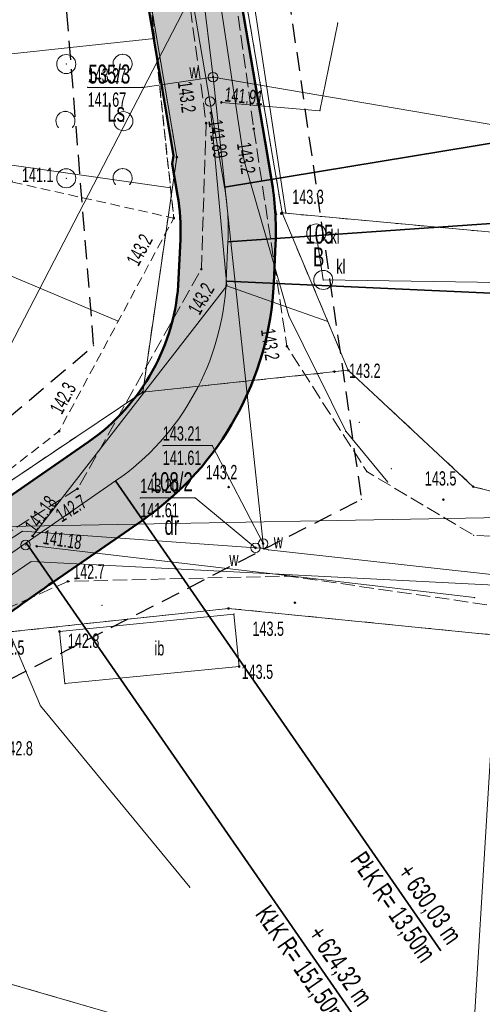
# Model space of a CAD drawing. Extents: x 6456700 to 6518119, y 5963420 to 5980059.
# Tile 182 of 256: x 6512477 to 6512502, y 5966202 to 5966254. Entities that reach past the tile are written whole.
import ezdxf
from ezdxf.enums import TextEntityAlignment as Align

# ---------------------------------------------------------------- set-up
doc = ezdxf.new("R2010")
doc.units = 0
doc.header["$MEASUREMENT"] = 0
for name, pattern in [('L_0_03', [1, 0.5, -0.5]), ('L_0_04', [1.5, 1, -0.5]), ('L_0_52', [1, 0.75, -0.25]), ('L_0_5A', [0.75, 0.5, -0.25])]:
    doc.linetypes.add(name, pattern=pattern)
doc.layers.get('0').update_dxf_attribs({"color": 2, "linetype": 'CONTINUOUS', "lineweight": 5})
for name, color, linetype, lineweight in [('000_Inne__niezydentyfikowane_', 7, 'CONTINUOUS', 18), ('18mm Kreska ciągła', 7, 'CONTINUOUS', 18), ('203_punkt_graniczny', 7, 'CONTINUOUS', 18), ('210_oznaczenie_konturu_uzytku_gruntowego', 96, 'CONTINUOUS', 18), ('211_numer_dzialki_ewidencyjnej', 7, 'CONTINUOUS', 18), ('218_kontur_uzytku_gruntowego', 96, 'L_0_03', 18), ('219_dzialka_ewidencyjna', 7, 'CONTINUOUS', 18), ('35mm Ciągła', 7, 'CONTINUOUS', 35), ('50mm Kreska ciągła', 7, 'CONTINUOUS', 50), ('9mm Kreska ciągła', 252, 'CONTINUOUS', 9), ('inna_budowla', 7, 'CONTINUOUS', 18), ('inna_budowla_Atr17', 7, 'CONTINUOUS', 18), ('jezdnia', 7, 'CONTINUOUS', 18), ('komora_podziemna', 7, 'CONTINUOUS', 18), ('komora_podziemna_Atr17', 7, 'CONTINUOUS', 18), ('ogrodzenie_trwale', 7, 'CONTINUOUS', 18), ('osadnik__szambo', 7, 'CONTINUOUS', 18), ('osadnik__szambo_Atr17', 7, 'CONTINUOUS', 18), ('pikieta_naturalna', 7, 'CONTINUOUS', 18), ('pikieta_naturalna_Atr2', 7, 'CONTINUOUS', 18), ('przewod_elektroenergetyczny_niskiego_napiecia', 7, 'CONTINUOUS', 18), ('przewod_kanalizacyjny', 7, 'CONTINUOUS', 18), ('przewod_telekomunikacyjny_podziemny', 7, 'CONTINUOUS', 18), ('przewod_wodociagowy', 7, 'CONTINUOUS', 18), ('rzedna', 7, 'CONTINUOUS', 18), ('rzedna_Atr2', 7, 'CONTINUOUS', 18), ('rzedna_Atr3', 7, 'CONTINUOUS', 18), ('sciana_oporowa__linia_', 7, 'CONTINUOUS', 18), ('skarpa_nieumocniona', 7, 'CONTINUOUS', 18), ('studnia_kanalizacyjna', 7, 'CONTINUOUS', 18), ('zadrzewienie__zakrzewienie', 7, 'CONTINUOUS', 18), ('Zakres', 7, 'CONTINUOUS', 18)]:
    doc.layers.add(name, color=color, linetype=linetype, lineweight=lineweight)
doc.styles.get("Standard").update_dxf_attribs({"font": 'txt', "width": 0.75})
doc.styles.add('Znaczniki', font='GOTHIC.TTF', dxfattribs={"width": 0.7})

# ---------------------------------------------------------------- blocks, each defined once
blk = doc.blocks.new('mdcp_nowa')
at = {"layer": '203_punkt_graniczny', "linetype": 'Continuous', "lineweight": 18}
for points in [[(6495216.85, 5982697.895, 1), (6495216.85, 5982697.985, 1)], [(6495222.38, 5982694.965, 1), (6495222.38, 5982695.055, 1)], [(6495225.85, 5982686.705, 1), (6495225.85, 5982686.795, 1)], [(6495215.06, 5982685.555, 1), (6495215.06, 5982685.645, 1)], [(6495232.41, 5982680.595, 1), (6495232.41, 5982680.685, 1)], [(6495219.56, 5982674.205, 1), (6495219.56, 5982674.295, 1)]]:
    blk.add_hatch(color=18, dxfattribs=at).paths.add_polyline_path(points)
at = {"layer": 'pikieta_naturalna', "linetype": 'Continuous', "lineweight": 18}
for points in [[(6495218.39, 5982699.675, 1), (6495218.39, 5982699.765, 1)], [(6495220.89, 5982699.385, 1), (6495220.89, 5982699.475, 1)], [(6495222.33, 5982694.935, 1), (6495222.33, 5982695.025, 1)], [(6495216.69, 5982694.695, 1), (6495216.69, 5982694.785, 1)], [(6495218.14, 5982692.015, 1), (6495218.14, 5982692.105, 1)], [(6495222.63, 5982687.965, 1), (6495222.63, 5982688.055, 1)], [(6495225.12, 5982686.635, 1), (6495225.12, 5982686.725, 1)], [(6495210.67, 5982683.505, 1), (6495210.67, 5982683.595, 1)], [(6495211.64, 5982680.485, 1), (6495211.64, 5982680.575, 1)], [(6495219.57, 5982680.575, 1), (6495219.57, 5982680.665, 1)], [(6495230.84, 5982679.915, 1), (6495230.84, 5982680.005, 1)], [(6495211.13, 5982675.625, 1), (6495211.13, 5982675.715, 1)], [(6495223.05, 5982674.505, 1), (6495223.05, 5982674.595, 1)], [(6495210.69, 5982672.995, 1), (6495210.69, 5982673.085, 1)], [(6495220.12, 5982671.155, 1), (6495220.12, 5982671.245, 1)]]:
    blk.add_hatch(color=18, dxfattribs=at).paths.add_polyline_path(points)
at = {"layer": 'rzedna', "linetype": 'Continuous', "lineweight": 18}
for points in [[(6495218.75, 5982702.095, 1), (6495218.75, 5982702.185, 1)], [(6495219.19, 5982700.765, 1), (6495219.19, 5982700.855, 1)], [(6495218.64, 5982700.215, 1), (6495218.64, 5982700.305, 1)], [(6495209.28, 5982678.005, 1), (6495209.28, 5982678.095, 1)], [(6495209.5, 5982677.465, 1), (6495209.5, 5982677.555, 1)], [(6495220.98, 5982677.385, 1), (6495220.98, 5982677.475, 1)], [(6495221.38, 5982677.605, 1), (6495221.38, 5982677.695, 1)]]:
    blk.add_hatch(color=18, dxfattribs=at).paths.add_polyline_path(points)
at = {"layer": '000_Inne__niezydentyfikowane_', "linetype": 'Continuous', "lineweight": 18, "flags": 128}
for points in [[(6495215.68, 5982704.16), (6495203.75, 5982702.88)], [(6495216.52, 5982696.33), (6495193.01, 5982699.69)], [(6495213.78, 5982689.33), (6495203.92, 5982693.47)]]:
    blk.add_lwpolyline(points, dxfattribs=at)
at = {"layer": '000_Inne__niezydentyfikowane_'}
for p in [(6495215.68, 5982704.16), (6495216.52, 5982696.33), (6495213.78, 5982689.33)]:
    blk.add_point(p, dxfattribs=at)
at = {"layer": '203_punkt_graniczny', "color": 7, "linetype": 'Continuous', "lineweight": 18}
for centre in [(6495216.85, 5982697.94), (6495222.38, 5982695.01), (6495225.85, 5982686.75), (6495215.06, 5982685.6), (6495232.41, 5982680.64), (6495219.56, 5982674.25)]:
    blk.add_circle(centre, 0.045, dxfattribs=at)
at = {"layer": '203_punkt_graniczny'}
for p in [(6495216.85, 5982697.94), (6495222.38, 5982695.01), (6495225.85, 5982686.75), (6495215.06, 5982685.6), (6495232.41, 5982680.64), (6495219.56, 5982674.25)]:
    blk.add_point(p, dxfattribs=at)
at = {"layer": '218_kontur_uzytku_gruntowego', "lineweight": 18, "flags": 128}
for points in [[(6495216.85, 5982697.94), (6495212.69, 5982722.62)], [(6495217.68, 5982722.62), (6495222.38, 5982695.01)], [(6495215.06, 5982685.6), (6495216.85, 5982697.94)], [(6495222.38, 5982695.01), (6495258.69, 5982691.67)], [(6495222.38, 5982695.01), (6495225.85, 5982686.75)], [(6495215.06, 5982685.6), (6495225.85, 5982686.75)], [(6495225.85, 5982686.75), (6495232.41, 5982680.64)], [(6495204.6, 5982678.58), (6495215.06, 5982685.6)], [(6495232.41, 5982680.64), (6495241.28, 5982678.48)], [(6495219.56, 5982674.25), (6495206.88, 5982672.89)], [(6495235.14, 5982672.69), (6495219.56, 5982674.25)], [(6495206.19, 5982655.09), (6495225.45, 5982649.51)]]:
    blk.add_lwpolyline(points, dxfattribs=at)
at = {"layer": '218_kontur_uzytku_gruntowego'}
for p in [(6495216.85, 5982697.94), (6495216.85, 5982697.94), (6495216.85, 5982697.94), (6495216.85, 5982697.94), (6495222.38, 5982695.01), (6495222.38, 5982695.01), (6495222.38, 5982695.01), (6495222.38, 5982695.01), (6495222.38, 5982695.01), (6495222.38, 5982695.01), (6495225.85, 5982686.75), (6495225.85, 5982686.75), (6495225.85, 5982686.75), (6495225.85, 5982686.75), (6495225.85, 5982686.75), (6495225.85, 5982686.75), (6495215.06, 5982685.6), (6495215.06, 5982685.6), (6495215.06, 5982685.6), (6495215.06, 5982685.6), (6495215.06, 5982685.6), (6495215.06, 5982685.6), (6495232.41, 5982680.64), (6495232.41, 5982680.64), (6495232.41, 5982680.64), (6495232.41, 5982680.64), (6495219.56, 5982674.25), (6495219.56, 5982674.25), (6495219.56, 5982674.25), (6495219.56, 5982674.25)]:
    blk.add_point(p, dxfattribs=at)
at = {"layer": '219_dzialka_ewidencyjna', "color": 3, "linetype": 'Continuous', "lineweight": 18, "flags": 128}
for points in [[(6495212.69, 5982722.62), (6495216.85, 5982697.94)], [(6495217.68, 5982722.62), (6495222.38, 5982695.01)], [(6495215.06, 5982685.6), (6495216.85, 5982697.94)], [(6495258.69, 5982691.67), (6495222.38, 5982695.01)], [(6495225.85, 5982686.75), (6495222.38, 5982695.01)], [(6495215.06, 5982685.6), (6495225.85, 5982686.75)], [(6495225.85, 5982686.75), (6495232.41, 5982680.64)], [(6495204.6, 5982678.58), (6495215.06, 5982685.6)], [(6495232.41, 5982680.64), (6495241.28, 5982678.48)], [(6495219.56, 5982674.25), (6495206.88, 5982672.89)], [(6495235.14, 5982672.69), (6495219.56, 5982674.25)], [(6495206.19, 5982655.09), (6495225.45, 5982649.51)]]:
    blk.add_lwpolyline(points, dxfattribs=at)
at = {"layer": '219_dzialka_ewidencyjna', "color": 3}
for p in [(6495216.85, 5982697.94), (6495216.85, 5982697.94), (6495222.38, 5982695.01), (6495222.38, 5982695.01), (6495222.38, 5982695.01), (6495225.85, 5982686.75), (6495225.85, 5982686.75), (6495225.85, 5982686.75), (6495215.06, 5982685.6), (6495215.06, 5982685.6), (6495215.06, 5982685.6), (6495232.41, 5982680.64), (6495232.41, 5982680.64), (6495219.56, 5982674.25), (6495219.56, 5982674.25)]:
    blk.add_point(p, dxfattribs=at)
at = {"layer": 'inna_budowla', "color": 7, "linetype": 'Continuous', "lineweight": 18, "flags": 128}
blk.add_lwpolyline([(6495219.85, 5982673.95), (6495220.12, 5982671.2), (6495210.98, 5982670.3), (6495210.69, 5982673.04)], close=True, dxfattribs=at)
at = {"layer": 'inna_budowla'}
for p in [(6495219.85, 5982673.95), (6495210.69, 5982673.04), (6495220.12, 5982671.2), (6495210.98, 5982670.3)]:
    blk.add_point(p, dxfattribs=at)
at = {"layer": 'jezdnia', "color": 7, "linetype": 'L_0_52', "lineweight": 18, "flags": 128}
blk.add_lwpolyline([(6495195.83, 5982978.97), (6495200.77, 5982990.52), (6495203.76, 5983005.28), (6495200.35, 5983025.82), (6495193.24, 5983036.29), (6495189.14, 5983049.6), (6495185.12, 5983067.8), (6495183.17, 5983077.08), (6495178.19, 5983089.73), (6495174.64, 5983098.86), (6495168.43, 5983115.09), (6495161.55, 5983133.83), (6495154.76, 5983147.58), (6495144.33, 5983166.27), (6495135.54, 5983182.13), (6495131.43, 5983212.99), (6495131.68, 5983233.26), (6495131.46, 5983243.99), (6495128.32, 5983280.81), (6495127.29, 5983298.52), (6495124.19, 5983336.19), (6495123.5, 5983344), (6495121.28, 5983367.92), (6495119.64, 5983396.13), (6495116.73, 5983412.76), (6495117.19, 5983441.35), (6495116.43, 5983457.42), (6495115.48, 5983476.53), (6495115.11, 5983482.62), (6495112.3, 5983484.4), (6495091.45, 5983481.81), (6495091.37, 5983484.19), (6495109.96, 5983486.92), (6495113.25, 5983490.41), (6495113.24, 5983503.43), (6495112.69, 5983521.82), (6495113.13, 5983545.8), (6495113.51, 5983566.95), (6495116.02, 5983585), (6495118.4, 5983609.28), (6495123.42, 5983650.06), (6495131.2, 5983686.54), (6495140.07, 5983719.72), (6495146.41, 5983753.33), (6495149.05, 5983763.24), (6495154.18, 5983776.85), (6495160.67, 5983784.68), (6495175.29, 5983798.4), (6495197.26, 5983816.17), (6495217.4, 5983831.86), (6495238.65, 5983846.53), (6495263.72, 5983869.02), (6495276.39, 5983884.8), (6495285.32, 5983901), (6495289.2, 5983910.41), (6495292.89, 5983924.2), (6495294.78, 5983930.12), (6495299.2, 5983944.93), (6495304.61, 5983964.52), (6495307.5, 5983979.46), (6495307.59, 5983992.22), (6495306.46, 5984009.09), (6495305.69, 5984028.3), (6495305.67, 5984038.17), (6495300.99, 5984057.07), (6495297.28, 5984082.3), (6495291.79, 5984107.54), (6495288.36, 5984130.45), (6495280.64, 5984151.56), (6495274.64, 5984171.22), (6495270.98, 5984181.26), (6495273.99, 5984181.03), (6495276.87, 5984171.8), (6495283.5, 5984152.14), (6495291.35, 5984131.82), (6495294.78, 5984110.77), (6495299.68, 5984081.31), (6495303.27, 5984060.79), (6495332.62, 5984062.58), (6495350.78, 5984065.69), (6495352.73, 5984070.57), (6495357.63, 5984062.1), (6495352.37, 5984062.87), (6495334.16, 5984059.86), (6495303.89, 5984056.79), (6495307.64, 5984045.46), (6495309.06, 5984037.47), (6495310.62, 5984029.01), (6495312.95, 5983997.49), (6495310.44, 5983991.82), (6495310.09, 5983979.31), (6495307.08, 5983963.82), (6495301.68, 5983944.67), (6495295.97, 5983923.79), (6495292.77, 5983913.71), (6495290.13, 5983906.38), (6495284.32, 5983893.37), (6495278.05, 5983883.04), (6495264.46, 5983865.44), (6495239.09, 5983842.69), (6495219.23, 5983829.73), (6495216.93, 5983819.97), (6495223.58, 5983813.84), (6495228.16, 5983809.41), (6495224.21, 5983807.55), (6495214.94, 5983813.05), (6495207.87, 5983817.5), (6495201.24, 5983815.27), (6495178.34, 5983796.41), (6495165.6, 5983786.15), (6495159.73, 5983777.73), (6495154.77, 5983771.17), (6495151.16, 5983759.97), (6495150.26, 5983749.93), (6495142.6, 5983719.51), (6495134.42, 5983684.95), (6495127.4, 5983650.76), (6495120.08, 5983602.2), (6495117.42, 5983578.29), (6495115.94, 5983567.9), (6495115.38, 5983544.13), (6495115.07, 5983520.98), (6495115.65, 5983504.52), (6495116.24, 5983490.91), (6495120.25, 5983487.29), (6495126.33, 5983487.84), (6495143.65, 5983489.58), (6495144.46, 5983486.94), (6495127.88, 5983485.15), (6495121.64, 5983482.36), (6495118.37, 5983476.22), (6495119.55, 5983458.22), (6495119.45, 5983441.1), (6495120.18, 5983413.18), (6495121.99, 5983405.13), (6495126.07, 5983403.29), (6495130.48, 5983403.23), (6495129.73, 5983399.77), (6495124.35, 5983396.96), (6495123.73, 5983368.04), (6495126.63, 5983336.2), (6495129.59, 5983298.85), (6495131.1, 5983280.79), (6495133, 5983262.8), (6495134.25, 5983243.51), (6495134.8, 5983233.03), (6495133.67, 5983213.6), (6495138.07, 5983181.73), (6495146.27, 5983167.62), (6495157.18, 5983147.99), (6495163.68, 5983134.39), (6495170.96, 5983115.51), (6495175.46, 5983104.48), (6495181.17, 5983100.74), (6495199.93, 5983101.55), (6495199.17, 5983099.07), (6495182.34, 5983097.53), (6495180.35, 5983094.32), (6495185.39, 5983081.2), (6495192.07, 5983052.44), (6495195.58, 5983038.04), (6495198.53, 5983033.23), (6495203.76, 5983025.83), (6495206.13, 5983003.89), (6495202.54, 5982989.27), (6495201.18, 5982984.38), (6495199.22, 5982977.33), (6495199.31, 5982965.37), (6495200.17, 5982948.62), (6495203.01, 5982926.24), (6495205.43, 5982907.13), (6495210.02, 5982873.53), (6495214.31, 5982847.66), (6495217.75, 5982836.69), (6495222.16, 5982822), (6495228.36, 5982806.97), (6495230.37, 5982804.25), (6495235.28, 5982800.03), (6495240.12, 5982797.03), (6495226.36, 5982801.25), (6495225.42, 5982799.59), (6495224.16, 5982791.52), (6495222.71, 5982778.54), (6495222.21, 5982760.62), (6495221.26, 5982748.78), (6495217.72, 5982722.5), (6495220.89, 5982699.43), (6495222.63, 5982688.01), (6495226.82, 5982681.43), (6495232.44, 5982678.09), (6495238.57, 5982677.74), (6495238.58, 5982674.2), (6495234.94, 5982674.18), (6495222.7, 5982675.95), (6495211.13, 5982675.67), (6495203.44, 5982672.24), (6495190.56, 5982660.85), (6495183.64, 5982651.87), (6495180.18, 5982645.51), (6495176.56, 5982638.14), (6495173.06, 5982629.9), (6495169.79, 5982622.28), (6495168.95, 5982621.1), (6495167.1, 5982622.09), (6495169.54, 5982629.99), (6495175.88, 5982643.52), (6495181.21, 5982652.88), (6495188.25, 5982661.9), (6495200.25, 5982673.34), (6495211.64, 5982680.53), (6495218.14, 5982692.06), (6495218.39, 5982699.72), (6495215.1, 5982723.62), (6495216.08, 5982729.8), (6495218.41, 5982743.49), (6495220.09, 5982761.04), (6495220.41, 5982779.3), (6495221.74, 5982791.03), (6495222.5, 5982799.07), (6495220.92, 5982803.86), (6495210.51, 5982812.59), (6495206.38, 5982817.94), (6495202.5, 5982823.86), (6495197.41, 5982834.99), (6495191.07, 5982840.79), (6495178.96, 5982851.25), (6495180.72, 5982852.83), (6495192.33, 5982842.82), (6495193.9, 5982841.49), (6495196.29, 5982839.47), (6495200.7, 5982838.43), (6495206.86, 5982825.62), (6495210.11, 5982820.87), (6495214.26, 5982814.71), (6495221.36, 5982809.09), (6495224.36, 5982806.84), (6495223.38, 5982810.9), (6495218.5, 5982823.84), (6495214.57, 5982836.22), (6495211.53, 5982847.15), (6495206.8, 5982872.08), (6495202.64, 5982906.51), (6495199.04, 5982926.21), (6495196.67, 5982948.55), (6495195.68, 5982964.58)], close=True, dxfattribs=at)
at = {"layer": 'jezdnia'}
for p in [(6495218.39, 5982699.72), (6495220.89, 5982699.43), (6495218.14, 5982692.06), (6495222.63, 5982688.01), (6495226.82, 5982681.43), (6495211.64, 5982680.53), (6495232.44, 5982678.09), (6495222.7, 5982675.95), (6495211.13, 5982675.67)]:
    blk.add_point(p, dxfattribs=at)
at = {"layer": 'komora_podziemna', "color": 5, "linetype": 'Continuous', "lineweight": 13}
for centre in [(6495218.75, 5982702.14), (6495221.38, 5982677.65), (6495220.98, 5982677.43)]:
    blk.add_circle(centre, 0.25, dxfattribs=at)
at = {"layer": 'komora_podziemna'}
for p in [(6495218.75, 5982702.14), (6495220.98, 5982677.43), (6495221.38, 5982677.65)]:
    blk.add_point(p, dxfattribs=at)
at = {"layer": 'ogrodzenie_trwale'}
for p in [(6495222.33, 5982694.98), (6495225.12, 5982686.68), (6495226.43, 5982684.01), (6495228.11, 5982681.59), (6495230.84, 5982679.96), (6495212.93, 5982674.41), (6495223.05, 5982674.55)]:
    blk.add_point(p, dxfattribs=at)
at = {"layer": 'osadnik__szambo', "color": 34, "linetype": 'Continuous', "lineweight": 18}
for centre in [(6495224.17, 5982693.93), (6495224.54, 5982691.49)]:
    blk.add_circle(centre, 0.5, dxfattribs=at)
at = {"layer": 'osadnik__szambo'}
for p in [(6495224.17, 5982693.93), (6495224.54, 5982691.49)]:
    blk.add_point(p, dxfattribs=at)
at = {"layer": 'pikieta_naturalna', "color": 7, "linetype": 'Continuous', "lineweight": 18}
for centre in [(6495218.39, 5982699.72), (6495220.89, 5982699.43), (6495222.33, 5982694.98), (6495216.69, 5982694.74), (6495218.14, 5982692.06), (6495222.63, 5982688.01), (6495225.12, 5982686.68), (6495210.67, 5982683.55), (6495211.64, 5982680.53), (6495219.57, 5982680.62), (6495230.84, 5982679.96), (6495211.13, 5982675.67), (6495223.05, 5982674.55), (6495210.69, 5982673.04), (6495220.12, 5982671.2)]:
    blk.add_circle(centre, 0.045, dxfattribs=at)
at = {"layer": 'pikieta_naturalna'}
for p in [(6495218.39, 5982699.72), (6495220.89, 5982699.43), (6495222.33, 5982694.98), (6495216.69, 5982694.74), (6495218.14, 5982692.06), (6495222.63, 5982688.01), (6495225.12, 5982686.68), (6495210.67, 5982683.55), (6495211.64, 5982680.53), (6495219.57, 5982680.62), (6495230.84, 5982679.96), (6495211.13, 5982675.67), (6495223.05, 5982674.55), (6495210.69, 5982673.04), (6495220.12, 5982671.2)]:
    blk.add_point(p, dxfattribs=at)
at = {"layer": 'przewod_elektroenergetyczny_niskiego_napiecia', "color": 1, "linetype": 'Continuous', "lineweight": 18, "flags": 128}
for points in [[(6495203.13, 5982678.47), (6495223.63, 5982718.04)], [(6495203.13, 5982678.47), (6495241.63, 5982679.17)]]:
    blk.add_lwpolyline(points, dxfattribs=at)
at = {"layer": 'przewod_kanalizacyjny', "color": 34, "linetype": 'Continuous', "lineweight": 18, "flags": 128}
for points in [[(6495225.3, 5982704.98), (6495224.36, 5982700.37), (6495219.19, 5982700.81)], [(6495218.64, 5982700.26), (6495219.47, 5982691.19), (6495209.28, 5982678.05)], [(6495224.17, 5982693.93), (6495224.54, 5982691.49), (6495237.25, 5982691.31), (6495237.91, 5982690.94)], [(6495224.73, 5982689.33), (6495219.47, 5982691.19)], [(6495232.48, 5982674.82), (6495209.5, 5982677.51)], [(6495195.58, 5982662.94), (6495192.91, 5982665.58), (6495209.2, 5982676.71), (6495233.85, 5982675.45), (6495231.71, 5982640.15), (6495237.74, 5982626.4), (6495238.73, 5982623.6), (6495239.277, 5982614.527)]]:
    blk.add_lwpolyline(points, dxfattribs=at)
at = {"layer": 'przewod_kanalizacyjny'}
for p in [(6495225.3, 5982704.98), (6495219.19, 5982700.81), (6495218.64, 5982700.26), (6495224.36, 5982700.37), (6495224.17, 5982693.93), (6495224.54, 5982691.49), (6495219.47, 5982691.19), (6495219.47, 5982691.19), (6495224.73, 5982689.33), (6495209.28, 5982678.05), (6495209.5, 5982677.51), (6495209.2, 5982676.71), (6495232.48, 5982674.82)]:
    blk.add_point(p, dxfattribs=at)
at = {"layer": 'przewod_telekomunikacyjny_podziemny', "color": 30, "linetype": 'Continuous', "lineweight": 18, "flags": 128}
blk.add_lwpolyline([(6495227.92, 5982680.88), (6495225.72, 5982683.55), (6495222.73, 5982689.6), (6495220.39, 5982697.74), (6495216.83, 5982721.36), (6495217.73, 5982731.49), (6495220.33, 5982746.55), (6495221.13, 5982764.75), (6495223.07, 5982800.31), (6495220.81, 5982801.32)], dxfattribs=at)
at = {"layer": 'przewod_telekomunikacyjny_podziemny'}
for p in [(6495220.39, 5982697.74), (6495222.73, 5982689.6), (6495225.72, 5982683.55), (6495227.92, 5982680.88)]:
    blk.add_point(p, dxfattribs=at)
at = {"layer": 'przewod_wodociagowy', "color": 5, "linetype": 'Continuous', "lineweight": 18, "flags": 128}
for points in [[(6495221.38, 5982677.4), (6495221.38, 5982677.65), (6495218.75, 5982702.14), (6495216.25, 5982722.62), (6495220.37, 5982738.97), (6495221.1, 5982757), (6495223.17, 5982787.77), (6495226.76, 5982805.45)], [(6495193.12, 5982735.56), (6495192.97, 5982733.37), (6495193.65, 5982706.92), (6495209.69, 5982669.14), (6495217.53, 5982659.61)], [(6495241.87, 5982708.02), (6495242.26, 5982707.69), (6495244.16, 5982703.9), (6495241.16, 5982698.33), (6495218.75, 5982702.14)], [(6495141.74, 5982586.62), (6495142.18, 5982588.3), (6495155.04, 5982602.15), (6495166.84, 5982620.28), (6495169.54, 5982626.28), (6495170.45, 5982629.21), (6495171.51, 5982640.57), (6495178.33, 5982653.56), (6495190.65, 5982666.48), (6495208.75, 5982678.3), (6495220.98, 5982677.43), (6495221.38, 5982677.4)], [(6495221.38, 5982677.4), (6495221.67, 5982677.32), (6495234.16, 5982675.94), (6495234.16, 5982674.23), (6495234.18, 5982674.19)]]:
    blk.add_lwpolyline(points, dxfattribs=at)
at = {"layer": 'przewod_wodociagowy'}
for p in [(6495218.75, 5982702.14), (6495218.75, 5982702.14), (6495208.75, 5982678.3), (6495220.98, 5982677.43), (6495221.38, 5982677.65), (6495221.38, 5982677.4), (6495221.38, 5982677.4), (6495221.38, 5982677.4), (6495221.67, 5982677.32), (6495209.69, 5982669.14), (6495217.53, 5982659.61)]:
    blk.add_point(p, dxfattribs=at)
at = {"layer": 'rzedna', "color": 7, "linetype": 'Continuous', "lineweight": 18}
for centre in [(6495218.75, 5982702.14), (6495219.19, 5982700.81), (6495218.64, 5982700.26), (6495209.28, 5982678.05), (6495209.5, 5982677.51), (6495220.98, 5982677.43), (6495221.38, 5982677.65)]:
    blk.add_circle(centre, 0.045, dxfattribs=at)
at = {"layer": 'rzedna'}
for p in [(6495218.75, 5982702.14), (6495219.19, 5982700.81), (6495218.64, 5982700.26), (6495209.28, 5982678.05), (6495209.5, 5982677.51), (6495220.98, 5982677.43), (6495221.38, 5982677.65)]:
    blk.add_point(p, dxfattribs=at)
at = {"layer": 'rzedna_Atr2', "color": 7, "linetype": 'Continuous', "lineweight": 18, "flags": 128}
for points in [[(6495218.75, 5982702.14), (6495215.06, 5982701.6), (6495212.169, 5982701.6)], [(6495221.38, 5982677.65), (6495218.71, 5982682.8), (6495216.117, 5982682.8)], [(6495220.98, 5982677.43), (6495217.81, 5982680.05), (6495214.93, 5982680.05)]]:
    blk.add_lwpolyline(points, dxfattribs=at)
at = {"layer": 'rzedna_Atr2'}
for p in [(6495218.75, 5982702.14), (6495212.169, 5982701.6), (6495215.06, 5982701.6), (6495216.117, 5982682.8), (6495218.71, 5982682.8), (6495214.93, 5982680.05), (6495217.81, 5982680.05), (6495220.98, 5982677.43), (6495221.38, 5982677.65)]:
    blk.add_point(p, dxfattribs=at)
at = {"layer": 'sciana_oporowa__linia_', "color": 7, "linetype": 'Continuous', "lineweight": 18, "flags": 128}
for points in [[(6495222.083, 5982694.941), (6495219.688, 5982709.339), (6495223.178, 5982709.827)], [(6495222.577, 5982695.019), (6495220.492, 5982708.761), (6495223.262, 5982709.333)]]:
    blk.add_lwpolyline(points, dxfattribs=at)
at = {"layer": 'sciana_oporowa__linia_'}
for p in [(6495222.083, 5982694.941), (6495222.577, 5982695.019)]:
    blk.add_point(p, dxfattribs=at)
at = {"layer": 'skarpa_nieumocniona', "color": 7, "linetype": 'L_0_5A', "lineweight": 18, "flags": 128}
blk.add_lwpolyline([(6495164.9, 5982649.94), (6495163.09, 5982656.15), (6495163.22, 5982669.76), (6495188.38, 5982689.5), (6495186.2, 5982708.84), (6495198.1, 5982771.69), (6495189.71, 5982797.13), (6495190.11, 5982813.04), (6495182.48, 5982827.31), (6495178.96, 5982851.25), (6495191.07, 5982840.79), (6495191.62, 5982834.85), (6495199.04, 5982823.27), (6495211.41, 5982810.19), (6495217.82, 5982801.43), (6495220.68, 5982793.48), (6495219.14, 5982761.8), (6495218.03, 5982751.42), (6495216.68, 5982735.87), (6495213.76, 5982722.16), (6495216.69, 5982694.74), (6495210.67, 5982683.55), (6495198.18, 5982673.88), (6495187.65, 5982663.43), (6495180.03, 5982652.28), (6495172.14, 5982641.91), (6495170.9, 5982640.23)], close=True, dxfattribs=at)
at = {"layer": 'skarpa_nieumocniona'}
for p in [(6495216.69, 5982694.74), (6495216.69, 5982694.74), (6495210.67, 5982683.55), (6495210.67, 5982683.55)]:
    blk.add_point(p, dxfattribs=at)
at = {"layer": 'studnia_kanalizacyjna', "color": 34, "linetype": 'Continuous', "lineweight": 13}
for centre in [(6495218.59, 5982700.86), (6495208.91, 5982677.58)]:
    blk.add_circle(centre, 0.25, dxfattribs=at)
at = {"layer": 'studnia_kanalizacyjna'}
for p in [(6495218.59, 5982700.86), (6495208.91, 5982677.58)]:
    blk.add_point(p, dxfattribs=at)
at = {"layer": 'zadrzewienie__zakrzewienie', "color": 7, "linetype": 'L_0_5A', "lineweight": 18, "flags": 128}
blk.add_lwpolyline([(6495208.22, 5982696.63), (6495198.36, 5982723.92), (6495199.6, 5982754.85), (6495198.1, 5982771.69), (6495189.71, 5982797.13), (6495190.11, 5982813.04), (6495182.48, 5982827.31), (6495178.96, 5982851.25), (6495191.07, 5982840.79), (6495191.62, 5982834.85), (6495199.04, 5982823.27), (6495211.41, 5982810.19), (6495217.82, 5982801.43), (6495220.68, 5982793.48), (6495219.14, 5982761.8), (6495218.03, 5982751.42), (6495216.68, 5982735.87), (6495213.76, 5982722.16), (6495216.69, 5982694.74)], close=True, dxfattribs=at)
at = {"layer": 'zadrzewienie__zakrzewienie', "color": 7, "linetype": 'Continuous', "lineweight": 18}
for centre in [(6495211.046, 5982702.826), (6495214.046, 5982699.826), (6495211.046, 5982696.826)]:
    blk.add_circle(centre, 0.5, dxfattribs=at)
for centre in [(6495214.004, 5982702.837), (6495211.004, 5982699.837), (6495214.004, 5982696.837)]:
    blk.add_arc(centre, 0.5, 318.85, 221.162, dxfattribs=at)
at = {"layer": 'zadrzewienie__zakrzewienie'}
for p in [(6495214.004, 5982703.337), (6495211.046, 5982702.826), (6495213.628, 5982702.508), (6495214.38, 5982702.508), (6495211.004, 5982700.337), (6495210.628, 5982699.508), (6495211.38, 5982699.508), (6495214.046, 5982699.826), (6495214.004, 5982697.337), (6495211.046, 5982696.826), (6495213.628, 5982696.508), (6495214.38, 5982696.508), (6495216.69, 5982694.74)]:
    blk.add_point(p, dxfattribs=at)
at = {"layer": 'Zakres', "linetype": 'L_0_04', "lineweight": 25, "flags": 128}
blk.add_lwpolyline([(6495113.77, 5985050.22), (6495121.12, 5984877.07), (6495125.76, 5984757.87), (6495129.89, 5984649.81), (6495141.08, 5984611.3), (6495145.77, 5984544.53), (6495147.36, 5984487.27), (6495157.22, 5984392.07), (6495162.95, 5984387.45), (6495180.24, 5984384.16), (6495229.5, 5984386.61), (6495251.65, 5984373.41), (6495258.77, 5984357.12), (6495255.44, 5984330.44), (6495250.77, 5984304.39), (6495252.21, 5984282.78), (6495255.46, 5984256.45), (6495254.94, 5984238.25), (6495266.4, 5984211), (6495277.24, 5984182.33), (6495294.2, 5984133.19), (6495300.94, 5984095.37), (6495313.24, 5984037.69), (6495317.44, 5983978.18), (6495300.35, 5983922.18), (6495282.35, 5983883.38), (6495266.21, 5983862.23), (6495242.03, 5983839.67), (6495211.11, 5983816.86), (6495158.26, 5983772.66), (6495130.6, 5983651.16), (6495116.31, 5983543.43), (6495129.51, 5983346.73), (6495134.58, 5983264.71), (6495139.64, 5983186.97), (6495193.25, 5983077.94), (6495199.2, 5983041.97), (6495206.23, 5983026), (6495208.96, 5983004.88), (6495202.27, 5982979.48), (6495202.42, 5982950.13), (6495209.35, 5982897.38), (6495215.97, 5982850.34), (6495228.6, 5982809.97), (6495226.85, 5982778.82), (6495225.04, 5982750.56), (6495220.26, 5982723.37), (6495226.54, 5982679.97), (6495206.06, 5982669.48), (6495192.68, 5982657.71), (6495184.57, 5982648.65), (6495174.78, 5982624.58), (6495164.23, 5982604.61), (6495150.7, 5982588.3), (6495137.69, 5982582.43), (6495118.26, 5982573.75), (6495100.35, 5982558.42), (6495090.36, 5982544.99), (6495075.87, 5982519.06), (6495060.83, 5982499.68), (6495049.41, 5982485.49), (6495035.07, 5982459.7), (6495006.7, 5982406.64), (6494980.89, 5982351.84), (6494944.35, 5982293.29), (6494925.72, 5982250.11), (6494905.2, 5982190.37), (6494898.43, 5982153.5), (6494879.51, 5982063.89), (6494864.14, 5981992.66), (6494816.93, 5981768.61), (6494777.79, 5981577.7), (6494739.84, 5981394.72), (6494718.65, 5981297.89), (6494716.45, 5981237.31), (6494738.62, 5981208.21), (6494776.48, 5981173.06), (6494817.16, 5981137.44), (6494847.63, 5981109.8), (6494877.39, 5981077.08), (6494912.75, 5981030.55), (6494916.06, 5981014.71), (6494903.86, 5980957.01), (6494916.13, 5980953.51), (6494892.32, 5980927.59), (6494850.7, 5980858.8), (6494806.81, 5980779.89), (6494785.1, 5980753.49), (6494715.22, 5980723.29), (6494679.96, 5980686.78), (6494651.35, 5980651.29), (6494549.14, 5980683.24), (6494511.84, 5980659.66), (6494443.61, 5980630.33), (6494428.78, 5980598.6), (6494431.58, 5980579.46), (6494420.56, 5980549.76), (6494416.45, 5980528.2), (6494403.86, 5980507.16), (6494388.89, 5980482.96), (6494365.32, 5980407.99), (6494335.67, 5980315.15), (6494332.29, 5980297.41), (6494335.1, 5980278.18), (6494347.25, 5980254.84), (6494336.79, 5980250.09), (6494300.04, 5980271.34), (6494320.8, 5980301.43), (6494336.81, 5980349.17), (6494344.85, 5980380.92), (6494360.85, 5980437.13), (6494374.18, 5980476.38), (6494386.14, 5980498.84), (6494403.02, 5980528.52), (6494411.33, 5980563.19), (6494420.84, 5980586.25), (6494420.25, 5980601.11), (6494434.95, 5980635.94), (6494446.75, 5980644.99), (6494465.77, 5980647.27), (6494513.02, 5980669.46), (6494507.85, 5980679.68), (6494547.89, 5980705.83), (6494570.06, 5980691.34), (6494636.17, 5980669.05), (6494706.14, 5980756.86), (6494742.78, 5980772.58), (6494798.53, 5980814.27), (6494826.12, 5980867.97), (6494849.57, 5980908.6), (6494845.35, 5980942.01), (6494853.94, 5980970.83), (6494891.08, 5980960.54), (6494890.11, 5980965.73), (6494903.94, 5981025.69), (6494869.98, 5981070.3), (6494770.97, 5981160.58), (6494728.18, 5981200.64), (6494706.13, 5981229.56), (6494707.94, 5981299.75), (6494728.84, 5981398.1), (6494767.06, 5981580.19), (6494806.17, 5981770.55), (6494854.36, 5981994.76), (6494869.73, 5982065.97), (6494888.61, 5982155.44), (6494891.67, 5982173.95), (6494895.82, 5982197.45), (6494916.38, 5982253.72), (6494935.47, 5982297.95), (6494954.97, 5982331.67), (6494972.09, 5982356.64), (6494997.76, 5982411.14), (6495026.29, 5982464.48), (6495041.09, 5982491.09), (6495052.99, 5982505.88), (6495067.51, 5982524.6), (6495081.94, 5982550.43), (6495092.99, 5982565.28), (6495112.86, 5982582.29), (6495133.59, 5982591.55), (6495144.48, 5982596.46), (6495155.87, 5982610.19), (6495165.7, 5982628.8), (6495175.96, 5982654.03), (6495185.62, 5982664.83), (6495200.4, 5982677.82), (6495212.49, 5982688.04), (6495209.64, 5982723.43), (6495215.22, 5982750.57), (6495216.87, 5982779.54), (6495218.31, 5982809.31), (6495206.86, 5982847.92), (6495199.44, 5982894.74), (6495192.11, 5982948.71), (6495190.16, 5982979.24), (6495183.47, 5983075.16), (6495129.79, 5983184.34), (6495124.6, 5983264.07), (6495119.53, 5983346.09), (6495106.27, 5983543.75), (6495120.74, 5983652.9), (6495148.75, 5983779.42), (6495204.15, 5983826.04), (6495273.41, 5983889.36), (6495288.53, 5983927.42), (6495300.83, 5983964.69), (6495303.91, 5983980.14), (6495301.32, 5984039.55), (6495291.1, 5984093.63), (6495284.5, 5984130.67), (6495267.84, 5984178.93), (6495257.12, 5984207.3), (6495244.96, 5984236.19), (6495244.79, 5984255.42), (6495242.25, 5984281.97), (6495240.71, 5984304.95), (6495245.55, 5984331.94), (6495248.51, 5984355.64), (6495243.77, 5984366.47), (6495226.98, 5984376.47), (6495179.54, 5984374.12), (6495158.61, 5984378.09), (6495147.7, 5984386.91), (6495137.38, 5984486.61), (6495135.78, 5984544.04), (6495131.18, 5984609.54), (6495119.95, 5984648.2), (6495115.76, 5984757.49), (6495111.12, 5984876.67), (6495103.73, 5985050.93), (6495109.36, 5985081.73), (6495120.41, 5985085.88)], close=True, dxfattribs=at)
at = {"layer": 'Zakres'}
for p in [(6495212.49, 5982688.04), (6495226.54, 5982679.97)]:
    blk.add_point(p, dxfattribs=at)
at = {"layer": '210_oznaczenie_konturu_uzytku_gruntowego', "lineweight": 20, "width": 0.66}
for s, p in [('Ls', (6495213.2, 5982700.8)), ('B', (6495224, 5982693.2)), ('dr', (6495216.2, 5982679.11))]:
    blk.add_text(s, height=1, dxfattribs=at).set_placement(p, align=Align.TOP_LEFT)
at = {"layer": '211_numer_dzialki_ewidencyjnej', "color": 7, "lineweight": 20, "width": 0.66}
for s, p in [('535/3', (6495212.2, 5982702.8)), ('105', (6495223.6, 5982694.4)), ('108/2', (6495215.48, 5982681.4))]:
    blk.add_text(s, height=1, dxfattribs=at).set_placement(p, align=Align.TOP_LEFT)
at = {"layer": 'inna_budowla_Atr17', "color": 7, "lineweight": 15, "width": 0.66}
blk.add_text('ib', height=0.75, dxfattribs=at).set_placement((6495215.68, 5982672.53), align=Align.TOP_LEFT)
at = {"layer": 'komora_podziemna_Atr17', "color": 7, "lineweight": 15, "width": 0.66}
for p in [(6495217.509, 5982702.83), (6495221.94, 5982678.16), (6495219.609, 5982677.22)]:
    blk.add_text('w', height=0.75, dxfattribs=at).set_placement(p, align=Align.TOP_LEFT)
at = {"layer": 'osadnik__szambo_Atr17', "color": 34, "lineweight": 15, "width": 0.66}
for p in [(6495224.92, 5982694.14), (6495225.22, 5982692.57)]:
    blk.add_text('kl', height=0.75, dxfattribs=at).set_placement(p, align=Align.TOP_LEFT)
at = {"layer": 'pikieta_naturalna_Atr2', "color": 7, "lineweight": 15, "width": 0.66}
for s, rotation, p in [('143.2', 277.8, (6495217.64, 5982701.97)), ('143.2', 278.7, (6495220.74, 5982698.76)), ('143.2', 61.7, (6495214.17, 5982692.52)), ('143.2', 60.6, (6495217.39, 5982689.97)), ('143.2', 278.7, (6495222.001, 5982688.983)), ('142.3', 61.7, (6495210.15, 5982684.74)), ('142.7', 32.3, (6495210.4, 5982679.38)), ('142.7', 1.4, (6495211.4, 5982676.53))]:
    blk.add_text(s, height=0.75, rotation=rotation, dxfattribs=at).set_placement(p, align=Align.TOP_LEFT)
for s, p in [('141.1', (6495208.72, 5982697.38)), ('143.3', (6495222.91, 5982696.23)), ('143.2', (6495225.89, 5982687.1)), ('143.2', (6495218.37, 5982681.78)), ('143.5', (6495229.87, 5982681.45)), ('143.5', (6495220.82, 5982673.56)), ('142.8', (6495211.13, 5982672.93)), ('142.5', (6495207.2, 5982672.57)), ('143.5', (6495220.25, 5982671.3)), ('142.8', (6495207.64, 5982667.28))]:
    blk.add_text(s, height=0.75, dxfattribs=at).set_placement(p, align=Align.TOP_LEFT)
at = {"layer": 'rzedna_Atr2', "color": 7, "lineweight": 15, "width": 0.66}
for s, p in [('143.27', (6495212.169, 5982702.607)), ('143.21', (6495216.117, 5982683.808)), ('143.20', (6495214.93, 5982681.058))]:
    blk.add_text(s, height=0.75, dxfattribs=at).set_placement(p, align=Align.TOP_LEFT)
for s, rotation, p in [('141.91', 354.3, (6495219.405, 5982701.616)), ('141.89', 278.2, (6495219.242, 5982699.948)), ('141.18', 53.5, (6495208.807, 5982678.616)), ('141.18', 351.5, (6495209.9, 5982678.382))]:
    blk.add_text(s, height=0.75, rotation=rotation, dxfattribs=at).set_placement(p, align=Align.TOP_LEFT)
at = {"layer": 'rzedna_Atr3', "color": 7, "lineweight": 15, "width": 0.66}
for s, p in [('141.67', (6495212.169, 5982701.332)), ('141.61', (6495216.117, 5982682.532)), ('141.61', (6495214.93, 5982679.782))]:
    blk.add_text(s, height=0.75, dxfattribs=at).set_placement(p, align=Align.TOP_LEFT)

msp = doc.modelspace()

# ---------------------------------------------------------------- block references
at = {"linetype": 'ByBlock'}
msp.add_blockref('mdcp_nowa', (17268.786, -16450.998), dxfattribs=at)

# ---------------------------------------------------------------- next in the draw order: hatches: boundary and pattern name
at = {"layer": '9mm Kreska ciągła'}
h = msp.add_hatch(dxfattribs=at)
h.set_pattern_fill('SAND_AND_LIME', color=4, scale=0.1)
h.set_pattern_definition([(37.5, (6512163.41104, 5965706.02106), (-0.006803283, 0.208096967), [0, -0.16416, 0, -0.1836, 0, -0.1755]), (7.5, (6512163.41104, 5965706.02106), (0.19113588, 0.30479178), [0, -0.08856, 0, -0.14796, 0, -0.0567]), (-32.5, (6512163.2782, 5965706.02106), (0.33632732, 0.00061118), [0, -0.054, 0, -0.1944, 0, -0.2538]), (-42.5, (6512163.2782, 5965706.02106), (0.32466167, 0.09478896), [0, -0.027, 0, -0.12744, 0, -0.1458])])
edge = h.paths.add_edge_path()
edge.add_line((6512494.454, 5966351.121), (6512492.815, 5966327.914))
edge.add_arc((6512641.445, 5966317.419), 149, 175.96099, 178.25385)
edge.add_line((6512492.514, 5966321.96), (6512491.933, 5966302.891))
edge.add_arc((6512440.957, 5966304.445), 51, 348.133, 358.2538, ccw=False)
edge.add_line((6512490.867, 5966293.957), (6512486.741, 5966274.321))
edge.add_arc((6512500.441, 5966271.442), 14, 168.133, 189.6608)
edge.add_line((6512486.64, 5966269.093), (6512490.395, 5966247.035))
edge.add_line((6512490.395, 5966247.035), (6512490.607, 5966245.791))
edge.add_arc((6512474.833, 5966243.106), 16, 357.4133, 369.6608, ccw=False)
edge.add_line((6512490.817, 5966242.384), (6512490.724, 5966240.322))
edge.add_arc((6512474.74, 5966241.044), 16, 304.6947, 357.4133, ccw=False)
edge.add_line((6512483.848, 5966227.889), (6512479.157, 5966224.642))
edge.add_arc((6512563.968, 5966102.134), 149, 124.69475, 128.17467)
edge.add_line((6512471.877, 5966219.268), (6512459.798, 5966209.771))
edge.add_arc((6512468.451, 5966198.766), 14, 128.1747, 146.5283)
edge.add_line((6512456.773, 5966206.487), (6512454.137, 5966202.499))
edge.add_arc((6512536.718, 5966147.898), 99, 146.52826, 150.19331)
edge.add_line((6512450.815, 5966197.109), (6512447.264, 5966190.909))
edge.add_arc((6512533.167, 5966141.699), 99, 150.19331, 155.56334)
edge.add_line((6512443.035, 5966182.654), (6512432.867, 5966160.275))
edge.add_arc((6512409.196, 5966171.031), 26, 321.1758, 335.5633, ccw=False)
edge.add_line((6512429.452, 5966154.731), (6512421.621, 5966145))
edge.add_arc((6512409.156, 5966155.031), 16, 309.5931, 321.1758, ccw=False)
edge.add_line((6512419.353, 5966142.701), (6512410.592, 5966135.455))
edge.add_arc((6512400.395, 5966147.785), 16, 291.7201, 309.5931, ccw=False)
edge.add_line((6512406.316, 5966132.921), (6512399.28, 5966130.118))
edge.add_arc((6512417.414, 5966084.597), 49, 111.7201, 118.6787)
edge.add_line((6512393.899, 5966127.586), (6512378.766, 5966119.308))
edge.add_arc((6512390.283, 5966098.252), 24, 118.6787, 130.9764)
edge.add_line((6512374.545, 5966116.372), (6512369.458, 5966111.954))
edge.add_arc((6512385.196, 5966093.834), 24, 130.9764, 144.2474)
edge.add_line((6512365.719, 5966107.857), (6512360.498, 5966100.604))
edge.add_arc((6512392.148, 5966077.817), 39, 144.2474, 151.7186)
edge.add_line((6512357.804, 5966096.296), (6512346.179, 5966074.69))
edge.add_arc((6512310.073, 5966094.116), 41, 323.54, 331.7186, ccw=False)
edge.add_line((6512343.048, 5966069.751), (6512332.977, 5966056.12))
edge.add_arc((6512291.959, 5966086.427), 51, 314.8687, 323.54, ccw=False)
edge.add_line((6512327.939, 5966050.283), (6512325.436, 5966047.791))
edge.add_arc((6512381.169, 5965991.802), 79, 134.86874, 142.03498)
edge.add_line((6512318.887, 5966040.401), (6512317.812, 5966039.024))
edge.add_arc((6512348.559, 5966015.032), 39, 142.035, 151.9019)
edge.add_line((6512314.155, 5966033.4), (6512307.014, 5966020.024))
edge.add_arc((6512085.596, 5966138.241), 251, 330.1315, 331.90193, ccw=False)
edge.add_line((6512303.256, 5966013.24), (6512293.172, 5965995.681))
edge.add_arc((6512509.097, 5965871.676), 249, 150.1315, 153.31422)
edge.add_line((6512286.62, 5965983.501), (6512270.802, 5965952.031))
edge.add_arc((6512493.279, 5965840.205), 249, 153.31422, 155.41165)
edge.add_line((6512266.858, 5965943.813), (6512249.846, 5965906.636))
edge.add_arc((6512203.471, 5965927.857), 51, 325.4005, 335.4117, ccw=False)
edge.add_line((6512245.451, 5965898.897), (6512232.463, 5965880.07))
edge.add_arc((6512313.954, 5965823.854), 99, 145.40047, 150.15364)
edge.add_line((6512228.085, 5965873.124), (6512213.877, 5965848.362))
edge.add_arc((6512299.746, 5965799.092), 99, 150.15364, 156.12969)
edge.add_line((6512209.214, 5965839.154), (6512198.858, 5965815.752))
edge.add_arc((6512518.006, 5965674.523), 349, 156.12969, 156.8073)
edge.add_line((6512197.211, 5965811.968), (6512194.929, 5965806.643))
edge.add_arc((6512331.888, 5965747.963), 149, 156.8073, 160.58951)
edge.add_line((6512191.357, 5965797.481), (6512178.615, 5965761.319))
edge.add_arc((6511941.881, 5965844.735), 251, 339.22463, 340.58951, ccw=False)
edge.add_line((6512176.561, 5965755.704), (6512169.456, 5965736.976))
edge.add_arc((6512195.168, 5965727.222), 27.5, 159.2246, 216.7393)
edge.add_line((6512173.13, 5965710.772), (6512174.444, 5965709.012))
edge.add_line((6512174.444, 5965709.012), (6512170.437, 5965706.021))
edge.add_line((6512170.437, 5965706.021), (6512164.212, 5965719.71))
edge.add_arc((6512161.212, 5965719.741), 3, 359.4073, 370.8714)
edge.add_arc((6512205.039, 5965728.159), 41.628, 165.2606, 190.8714, ccw=False)
edge.add_line((6512164.781, 5965738.75), (6512171.886, 5965757.477))
edge.add_arc((6511941.881, 5965844.735), 246, 339.22463, 340.58951)
edge.add_line((6512173.899, 5965762.981), (6512186.641, 5965799.143))
edge.add_arc((6512331.888, 5965747.963), 154, 156.8073, 160.58951, ccw=False)
edge.add_line((6512190.333, 5965808.612), (6512192.615, 5965813.937))
edge.add_arc((6512518.006, 5965674.523), 354, 156.12969, 156.8073, ccw=False)
edge.add_line((6512194.286, 5965817.775), (6512204.642, 5965841.178))
edge.add_arc((6512299.746, 5965799.092), 104, 150.15364, 156.12969, ccw=False)
edge.add_line((6512209.541, 5965850.851), (6512223.749, 5965875.613))
edge.add_arc((6512313.954, 5965823.854), 104, 145.40047, 150.15364, ccw=False)
edge.add_line((6512228.348, 5965882.91), (6512241.335, 5965901.737))
edge.add_arc((6512203.471, 5965927.857), 46, 325.4005, 335.4117)
edge.add_line((6512245.3, 5965908.717), (6512262.312, 5965945.894))
edge.add_arc((6512493.279, 5965840.205), 254, 153.31422, 155.41165, ccw=False)
edge.add_line((6512266.334, 5965954.276), (6512282.153, 5965985.747))
edge.add_arc((6512509.097, 5965871.676), 254, 150.1315, 153.31422, ccw=False)
edge.add_line((6512288.836, 5965998.171), (6512298.92, 5966015.73))
edge.add_arc((6512085.596, 5966138.241), 246, 330.1315, 331.90193)
edge.add_line((6512302.603, 5966022.379), (6512309.745, 5966035.755))
edge.add_arc((6512348.559, 5966015.032), 44, 142.035, 151.9019, ccw=False)
edge.add_line((6512313.87, 5966042.1), (6512314.945, 5966043.477))
edge.add_arc((6512381.169, 5965991.802), 84, 134.86874, 142.03498, ccw=False)
edge.add_line((6512321.909, 5966051.335), (6512324.411, 5966053.826))
edge.add_arc((6512291.959, 5966086.427), 46, 314.8687, 323.54)
edge.add_line((6512328.955, 5966059.091), (6512339.027, 5966072.722))
edge.add_arc((6512310.073, 5966094.116), 36, 323.54, 331.7186)
edge.add_line((6512341.776, 5966077.059), (6512353.4, 5966098.665))
edge.add_arc((6512392.148, 5966077.817), 44, 144.2474, 151.7186, ccw=False)
edge.add_line((6512356.44, 5966103.526), (6512361.662, 5966110.778))
edge.add_arc((6512385.196, 5966093.834), 29, 130.9764, 144.2474, ccw=False)
edge.add_line((6512366.18, 5966115.728), (6512371.267, 5966120.147))
edge.add_arc((6512390.283, 5966098.252), 29, 118.6787, 130.9764, ccw=False)
edge.add_line((6512376.366, 5966123.695), (6512391.499, 5966131.972))
edge.add_arc((6512417.414, 5966084.597), 54, 111.7201, 118.6787, ccw=False)
edge.add_line((6512397.43, 5966134.763), (6512404.466, 5966137.566))
edge.add_arc((6512400.395, 5966147.785), 11, 291.7201, 309.5931)
edge.add_line((6512407.405, 5966139.308), (6512409.544, 5966141.077))
edge.add_line((6512409.544, 5966141.077), (6512412.36, 5966140.811))
edge.add_line((6512412.36, 5966140.811), (6512417.441, 5966145.013))
edge.add_arc((6512409.156, 5966155.031), 13, 309.5931, 321.1758)
edge.add_line((6512419.284, 5966146.881), (6512427.115, 5966156.612))
edge.add_arc((6512409.196, 5966171.031), 23, 321.1758, 335.5633)
edge.add_line((6512430.135, 5966161.516), (6512434.645, 5966171.44))
edge.add_line((6512434.645, 5966171.44), (6512440.928, 5966185.268))
edge.add_line((6512440.928, 5966185.268), (6512439.963, 5966187.841))
edge.add_arc((6512668.213, 5966069.673), 257.025, 151.22581, 152.62894, ccw=False)
edge.add_line((6512442.925, 5966193.394), (6512446.477, 5966199.594))
edge.add_arc((6512536.718, 5966147.898), 104, 146.52826, 150.19331, ccw=False)
edge.add_line((6512449.966, 5966205.257), (6512452.602, 5966209.244))
edge.add_arc((6512468.451, 5966198.766), 19, 128.1747, 146.5283, ccw=False)
edge.add_line((6512456.708, 5966213.702), (6512468.787, 5966223.198))
edge.add_arc((6512563.968, 5966102.134), 154, 124.69475, 128.17467, ccw=False)
edge.add_line((6512476.311, 5966228.753), (6512481.002, 5966232))
edge.add_arc((6512474.74, 5966241.044), 11, 304.6947, 357.4133)
edge.add_line((6512485.729, 5966240.548), (6512485.822, 5966242.609))
edge.add_arc((6512474.833, 5966243.106), 11, 357.4133, 369.6608)
edge.add_line((6512485.677, 5966244.952), (6512485.4, 5966246.584))
edge.add_line((6512485.4, 5966246.584), (6512485.465, 5966247.035))
edge.add_line((6512485.465, 5966247.035), (6512481.305, 5966271.715))
edge.add_line((6512481.305, 5966271.715), (6512486.925, 5966298.805))
edge.add_line((6512486.925, 5966298.805), (6512487.695, 5966325.335))
edge.add_line((6512487.695, 5966325.335), (6512488.895, 5966340.485))
edge.add_line((6512488.895, 5966340.485), (6512488.714, 5966340.814))
edge.add_line((6512488.714, 5966340.814), (6512489.699, 5966354.77))
edge.add_line((6512489.699, 5966354.77), (6512494.454, 5966351.121))

# ---------------------------------------------------------------- next in the draw order: linework, layer by layer
at = {"layer": '18mm Kreska ciągła', "color": 4, "ltscale": 0.1}
msp.add_lwpolyline([(6512484.175, 5966268.674), (6512488.142, 5966245.371, -0.05349), (6512488.32, 5966242.497), (6512488.227, 5966240.435, -0.234173), (6512482.425, 5966229.944), (6512477.734, 5966226.697, 0.015185), (6512470.332, 5966221.233), (6512458.253, 5966211.737, 0.080254), (6512454.688, 5966207.866), (6512452.051, 5966203.878, 0.015993), (6512448.646, 5966198.352), (6512445.094, 5966192.152, 0.015134), (6512442.204, 5966186.732), (6512442.289, 5966184.637), (6512431.501, 5966160.896, -0.06286), (6512428.283, 5966155.671), (6512420.452, 5966145.94, -0.050582), (6512418.397, 5966143.857), (6512413.316, 5966139.655), (6512411.138, 5966139.151), (6512408.999, 5966137.382, -0.078144), (6512405.391, 5966135.243), (6512398.355, 5966132.441, 0.030372)], format="xyb", dxfattribs=at)
at = {"layer": '35mm Ciągła'}
for p, q in [((6512488.142, 5966245.371), (6512517.746, 5966250.231)), ((6512488.32, 5966242.497), (6512518.314, 5966244.572)), ((6512488.227, 5966240.435), (6512518.196, 5966239.081)), ((6512482.425, 5966229.944), (6512499.501, 5966205.279)), ((6512477.734, 5966226.697), (6512494.81, 5966202.031))]:
    msp.add_line(p, q, dxfattribs=at)
at = {"layer": '50mm Kreska ciągła', "color": 5, "ltscale": 0.1}
for points in [[(6512446.477, 5966199.594, -0.015993), (6512449.966, 5966205.257), (6512452.602, 5966209.244, -0.080254), (6512456.708, 5966213.702), (6512468.787, 5966223.198, -0.015185), (6512476.311, 5966228.753), (6512481.002, 5966232, 0.234173), (6512485.729, 5966240.548), (6512485.822, 5966242.609, 0.05349), (6512485.677, 5966244.952), (6512485.4, 5966246.584), (6512485.465, 5966247.035), (6512481.305, 5966271.715)], [(6512486.64, 5966269.093), (6512490.395, 5966247.035), (6512490.607, 5966245.791, -0.05349), (6512490.817, 5966242.384), (6512490.724, 5966240.322, -0.234173), (6512483.848, 5966227.889), (6512479.157, 5966224.642, 0.015185), (6512471.877, 5966219.268), (6512459.798, 5966209.771, 0.080254), (6512456.773, 5966206.487), (6512454.137, 5966202.499, 0.015993), (6512450.815, 5966197.109), (6512447.264, 5966190.909, 0.023435), (6512443.035, 5966182.654), (6512432.867, 5966160.275, -0.06286), (6512429.452, 5966154.731), (6512421.621, 5966145, -0.050582), (6512419.353, 5966142.701), (6512410.592, 5966135.455, -0.078144), (6512406.316, 5966132.921), (6512399.28, 5966130.118, 0.030372)]]:
    msp.add_lwpolyline(points, format="xyb", dxfattribs=at)

# ---------------------------------------------------------------- next in the draw order: texts
at = {"layer": '18mm Kreska ciągła', "char_height": 1, "attachment_point": 6, "rotation": 304.6947, "style": 'Znaczniki'}
for s, insert in [('+ 630,03 m\\PPŁK R= 13,50m', (6512499.501, 5966205.279)), ('+ 624,32 m\\PKŁK R= 151,50m', (6512494.81, 5966202.031))]:
    msp.add_mtext(s, dxfattribs=dict(at, insert=insert))

doc.saveas('drawing.dxf')
